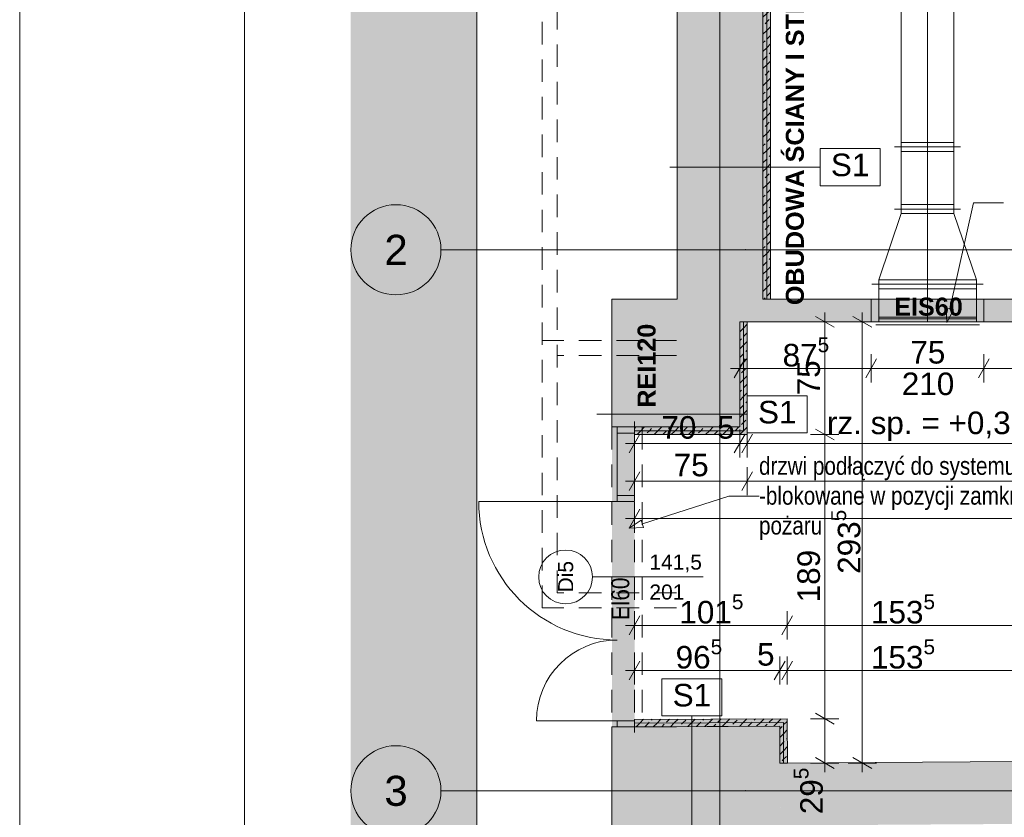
# Paper-space layout 'A-30 RZUT - PIĘTRO 0' of a CAD drawing. Header units: millimetres. Extents: x 0 to 800, y 0 to 700.
# Tile 4 of 26: x 0 to 131, y 392 to 498. Entities that reach past the tile are written whole.
import ezdxf
from ezdxf.xclip import XClip

# ---------------------------------------------------------------- set-up
doc = ezdxf.new("R2010")
doc.units = ezdxf.units.MM
doc.header["$MEASUREMENT"] = 0
doc.header["$XCLIPFRAME"] = 0
for name, pattern in [('DASHDOT', [254, 127, -63.5, 0, -63.5]), ('DASHDOTX2', [1000, 500, -250, 0, -250]), ('Przer. długie kreski', [2.5, 1.5, -1]), ('PRZERYWANA_DU_A', [550, 350, -200])]:
    doc.linetypes.add(name, pattern=pattern)
for name, color, linetype, lineweight in [('A_Arkusz_Nr_pióra__1', 7, 'Continuous', 20), ('A_strefy_Nr_pióra__2', 8, 'Continuous', 13), ('A_wymiary_Nr_pióra__1', 7, 'Continuous', 20), ('A_wymiary_Nr_pióra__2', 8, 'Continuous', 13), ('A_ściany proj_Nr_pióra__1', 7, 'Continuous', 20), ('A_ściany proj_Nr_pióra__2', 8, 'Continuous', 13), ('A_ściany_Nr_pióra__1', 7, 'Continuous', 20), ('Drzwi Archicad_Nr_pióra__1', 7, 'Continuous', 20), ('Znaczniki drzwi Archicada_Nr_pióra__3', 252, 'Continuous', 13)]:
    doc.layers.add(name, color=color, linetype=linetype, lineweight=lineweight)
for name, color, linetype, lineweight, true_color in [('A_opis ścian_Nr_pióra__19', 7, 'Continuous', 5, 0x191919), ('A_opis_Nr_pióra__10', 7, 'Continuous', 13, 0x4b4b4b), ('A_opis_Nr_pióra__255', 7, 'Continuous', 15, 0x242424), ('A_osie_Nr_pióra__16', 7, 'Continuous', 5, 0x0f0f0f), ('A_osie_Nr_pióra__76', 7, 'Continuous', 5, 0x2d2d2d), ('A_ppoż proj_Nr_pióra__8', 7, 'Continuous', 13, 0x4c4c4c), ('A_ppoż_Nr_pióra__8', 7, 'Continuous', 13, 0x4c4c4c), ('A_sanitarne_Nr_pióra__6', 7, 'Continuous', 13, 0xa9a9a9), ('A_ściany proj_Nr_pióra__10', 7, 'Continuous', 13, 0x4b4b4b), ('A_ściany_Nr_pióra__10', 7, 'Continuous', 13, 0x4b4b4b), ('Okna Archicada_Nr_pióra__19', 7, 'Continuous', 5, 0x191919)]:
    doc.layers.add(name, color=color, linetype=linetype, lineweight=lineweight, true_color=true_color)
for name, color, linetype in [('A_ppoż', 7, 'Continuous'), ('A_ppoż proj', 7, 'Continuous'), ('A_strefy', 7, 'Continuous'), ('A_ściany', 7, 'Continuous'), ('A_ściany proj', 7, 'Continuous')]:
    doc.layers.add(name, color=color, linetype=linetype)
doc.styles.add('STYL_AUTOMATYCZNY_1', font='arial.ttf')
doc.styles.add('STYL_AUTOMATYCZNY_2', font='ARIALN.TTF')
doc.styles.add('STYL_AUTOMATYCZNY_3', font='arial.ttf')
doc.styles.add('STYL_AUTOMATYCZNY_5', font='arial.ttf')
pattern_1 = [(45, (-3193.4131, -495.021), (-1.1404925, 1.1404925), []), (45, (-3192.2726, -495.021), (-1.1404925, 1.1404925), [0.80646, -0.40322])]

# ---------------------------------------------------------------- blocks, each defined once
blk = doc.blocks.new('Rysunek_1_1', base_point=(-3193.41, -495.02))
at = {"layer": 'A_ppoż', "linetype": 'Continuous', "lineweight": 0, "true_color": 0x0b0b0b}
blk.add_hatch(color=28, dxfattribs=at).paths.add_polyline_path([(78.83, 403.64), (81.83, 403.64), (81.83, 443.55), (78.83, 443.55)])
at = {"layer": 'A_ppoż proj', "linetype": 'Continuous', "lineweight": 0, "true_color": 0x121212}
h = blk.add_hatch(color=250, dxfattribs=at)
h.paths.add_polyline_path([(87.52, 542.43), (98.93, 542.43), (98.93, 460.55), (99.93, 460.55), (99.93, 521.8), (101.73, 521.8), (101.73, 542.43), (99.93, 542.43), (99.93, 555.03), (101.73, 555.03), (101.73, 561.66), (99.93, 561.66), (99.93, 572.93), (98.93, 572.93), (98.93, 555.03), (87.52, 555.03)])
h.paths.add_polyline_path([(99.93, 541.43), (100.73, 541.43), (100.73, 522.8), (99.93, 522.8)], flags=0)
h.paths.add_polyline_path([(100.73, 556.03), (99.93, 556.03), (99.93, 560.66), (100.73, 560.66)], flags=0)
for points in [[(113.33, 460.55), (113.33, 457.55), (128.33, 457.55), (128.33, 460.55)], [(96.83, 457.55), (95.83, 457.55), (95.83, 443.55), (81.83, 443.55), (81.83, 442.55), (96.83, 442.55)], [(81.83, 404.64), (81.83, 403.64), (101.15, 403.73), (101.18, 398.82), (102.18, 398.83), (102.14, 404.73)]]:
    blk.add_hatch(color=250, dxfattribs=at).paths.add_polyline_path(points)
at = {"layer": 'A_strefy', "linetype": 'Continuous', "lineweight": 0, "true_color": 0x484848}
blk.add_hatch(color=251, dxfattribs=at).paths.add_polyline_path([(44.07, 110.55), (544.97, 110.55), (544.97, 263.13), (360.84, 263.13), (360.84, 123.13), (290.84, 123.13), (290.84, 263.13), (60.84, 263.13), (60.84, 680.75), (44.07, 680.75)])
at = {"layer": 'A_ściany', "linetype": 'Continuous', "lineweight": 0, "true_color": 0x000000}
for points in [[(87.52, 460.55), (98.93, 460.55), (98.93, 542.43), (90.12, 542.43), (87.52, 542.43)], [(78.83, 460.55), (95.83, 457.55), (113.33, 457.55), (113.33, 457.95), (113.33, 460.55)], [(78.83, 460.55), (78.83, 443.55), (95.83, 443.55), (95.83, 457.55)], [(182.03, 460.55), (128.33, 460.55), (128.33, 457.95), (128.33, 457.55), (185.03, 457.55)], [(78.83, 390.44), (87.44, 390.44), (87.4, 403.64), (81.83, 403.64)], [(78.83, 390.44), (81.83, 403.64), (78.83, 403.64)], [(87.44, 390.44), (101.23, 390.52), (101.15, 403.72), (87.4, 403.64)], [(101.23, 390.52), (132.83, 390.72), (132.83, 399.03), (101.18, 398.82)]]:
    blk.add_hatch(color=18, dxfattribs=at).paths.add_polyline_path(points)
at = {"layer": 'A_ściany proj', "linetype": 'Continuous', "lineweight": 0, "true_color": 0x4b4b4b}
h = blk.add_hatch(dxfattribs=at)
h.set_pattern_fill('FP_65_0001', color=251, style=0, pattern_type=2)
h.set_pattern_definition(pattern_1)
h.paths.add_polyline_path([(98.93, 542.43), (98.93, 460.55), (99.43, 460.55), (99.43, 541.93)])
h = blk.add_hatch(dxfattribs=at)
h.set_pattern_fill('FP_65_0001', color=251, style=0, pattern_type=2)
h.set_pattern_definition(pattern_1)
h.paths.add_polyline_path([(99.43, 521.8), (99.43, 460.55), (99.93, 460.55), (99.93, 521.8)])
h = blk.add_hatch(dxfattribs=at)
h.set_pattern_fill('FP_65_0001', color=251, style=0, pattern_type=2)
h.set_pattern_definition(pattern_1)
h.paths.add_polyline_path([(95.83, 457.55), (95.83, 443.55), (96.33, 443.05), (96.33, 457.55)])
h = blk.add_hatch(dxfattribs=at)
h.set_pattern_fill('FP_65_0001', color=251, style=0, pattern_type=2)
h.set_pattern_definition(pattern_1)
h.paths.add_polyline_path([(96.83, 442.55), (96.83, 457.55), (96.33, 457.55), (96.33, 443.05)])
h = blk.add_hatch(dxfattribs=at)
h.set_pattern_fill('FP_65_0001', color=251, style=0, pattern_type=2)
h.set_pattern_definition(pattern_1)
h.paths.add_polyline_path([(95.83, 443.55), (81.83, 443.55), (81.83, 443.05), (96.33, 443.05)])
h = blk.add_hatch(dxfattribs=at)
h.set_pattern_fill('FP_65_0001', color=251, style=0, pattern_type=2)
h.set_pattern_definition(pattern_1)
h.paths.add_polyline_path([(81.83, 442.55), (96.83, 442.55), (96.33, 443.05), (81.83, 443.05)])
h = blk.add_hatch(dxfattribs=at)
h.set_pattern_fill('FP_65_0001', color=251, style=0, pattern_type=2)
h.set_pattern_definition(pattern_1)
h.paths.add_polyline_path([(102.14, 404.73), (81.83, 404.64), (81.83, 404.14), (101.64, 404.23)])
h = blk.add_hatch(dxfattribs=at)
h.set_pattern_fill('FP_65_0001', color=251, style=0, pattern_type=2)
h.set_pattern_definition(pattern_1)
h.paths.add_polyline_path([(81.83, 403.64), (101.15, 403.73), (101.64, 404.23), (81.83, 404.14)])
h = blk.add_hatch(dxfattribs=at)
h.set_pattern_fill('FP_65_0001', color=251, style=0, pattern_type=2)
h.set_pattern_definition(pattern_1)
h.paths.add_polyline_path([(101.15, 403.73), (101.18, 398.82), (101.68, 398.83), (101.64, 404.23)])
h = blk.add_hatch(dxfattribs=at)
h.set_pattern_fill('FP_65_0001', color=251, style=0, pattern_type=2)
h.set_pattern_definition(pattern_1)
h.paths.add_polyline_path([(102.18, 398.83), (102.14, 404.73), (101.64, 404.23), (101.68, 398.83)])
at = {"layer": 'A_opis ścian_Nr_pióra__19', "color": 250, "linetype": 'Continuous', "lineweight": 5, "ltscale": 2, "true_color": 0x191919}
for p, q in [((114.53, 480.61), (106.53, 480.61)), ((106.53, 480.61), (106.53, 475.66)), ((114.53, 475.66), (114.53, 480.61)), ((106.53, 478.14), (86.53, 478.14)), ((106.53, 475.66), (114.53, 475.66)), ((104.83, 447.71), (96.83, 447.71)), ((96.83, 447.71), (96.83, 442.76)), ((104.83, 442.76), (104.83, 447.71)), ((96.83, 445.24), (76.83, 445.24)), ((96.83, 442.76), (104.83, 442.76)), ((93.47, 410.05), (85.47, 410.05)), ((85.47, 410.05), (85.47, 405.1)), ((93.47, 405.1), (93.47, 410.05)), ((85.47, 405.1), (93.47, 405.1)), ((89.47, 405.1), (89.47, 385.1))]:
    blk.add_line(p, q, dxfattribs=at)
at = {"layer": 'A_opis_Nr_pióra__255', "color": 250, "linetype": 'Continuous', "lineweight": 15, "ltscale": 2, "true_color": 0x242424}
for p, q in [((123.79, 459.27), (126.94, 473.38)), ((126.94, 473.38), (130.96, 473.38)), ((123.3, 459.38), (124.28, 459.16)), ((123.39, 457.45), (123.3, 459.38)), ((123.39, 457.45), (124.28, 459.16)), ((82.88, 430.66), (94.38, 434.35)), ((94.38, 434.35), (98.4, 434.35)), ((81.1, 430.09), (82.73, 431.14)), ((81.1, 430.09), (83.03, 430.19)), ((82.73, 431.14), (83.03, 430.19))]:
    blk.add_line(p, q, dxfattribs=at)
at = {"layer": 'A_osie_Nr_pióra__16', "color": 250, "linetype": 'DASHDOTX2', "lineweight": 5, "ltscale": 2, "true_color": 0x0f0f0f}
for p, q in [((93.18, 526.77), (93.18, 198.32)), ((96.57, 467.13), (56.07, 467.13)), ((544.97, 467.13), (96.57, 467.13)), ((96.57, 467.13), (96.57, 467.13)), ((96.57, 395.13), (56.07, 395.13)), ((544.97, 395.13), (96.57, 395.13)), ((96.57, 395.13), (96.57, 395.13))]:
    blk.add_line(p, q, dxfattribs=at)
for p in [(96.57, 467.13), (96.57, 395.13)]:
    blk.add_point(p, dxfattribs=at)
at = {"layer": 'A_osie_Nr_pióra__76', "color": 250, "linetype": 'Continuous', "lineweight": 5, "ltscale": 2, "true_color": 0x2d2d2d}
for centre in [(50.07, 467.13), (50.07, 395.13)]:
    blk.add_circle(centre, 6, dxfattribs=at)
at = {"layer": 'A_sanitarne_Nr_pióra__6', "color": 253, "linetype": 'Continuous', "lineweight": 13, "ltscale": 2, "true_color": 0xa9a9a9}
for p, q in [((117.33, 510.83), (117.33, 480.83)), ((124.33, 480.83), (124.33, 510.83)), ((117.33, 481.43), (124.33, 481.43)), ((116.43, 480.83), (125.23, 480.83)), ((116.43, 480.83), (125.23, 480.83)), ((117.33, 480.83), (117.33, 472.55)), ((117.33, 480.23), (124.33, 480.23)), ((124.33, 472.55), (124.33, 480.83)), ((117.33, 473.15), (124.33, 473.15)), ((117.33, 471.95), (114.33, 463.15)), ((125.23, 472.55), (116.43, 472.55)), ((116.43, 472.55), (125.23, 472.55)), ((117.33, 472.55), (117.33, 471.95)), ((117.33, 471.95), (124.33, 471.95)), ((124.33, 471.95), (117.33, 471.95)), ((124.33, 471.95), (124.33, 472.55)), ((127.33, 463.15), (124.33, 471.95)), ((114.33, 463.15), (114.33, 462.55)), ((114.33, 463.15), (127.33, 463.15)), ((127.33, 463.15), (114.33, 463.15)), ((114.33, 463.15), (114.33, 463.15)), ((127.33, 462.55), (127.33, 463.15)), ((128.23, 462.55), (113.43, 462.55)), ((128.23, 462.55), (113.43, 462.55)), ((114.33, 462.55), (114.33, 457.55)), ((127.33, 461.95), (114.33, 461.95)), ((114.33, 461.95), (114.33, 461.95)), ((127.33, 457.55), (127.33, 462.55)), ((128.23, 457.55), (113.43, 457.55)), ((114.33, 457.55), (113.93, 457.55)), ((127.33, 458.15), (114.33, 458.15)), ((114.33, 458.15), (114.33, 458.15)), ((114.33, 457.95), (114.33, 457.95)), ((114.33, 457.95), (114.33, 457.55)), ((127.33, 457.95), (114.33, 457.95)), ((127.33, 457.55), (114.33, 457.55)), ((127.33, 457.95), (127.33, 457.55)), ((127.73, 457.55), (127.33, 457.55)), ((127.73, 457.15), (113.93, 457.15)), ((127.73, 457.15), (113.93, 457.15)), ((113.93, 457.15), (127.73, 457.15))]:
    blk.add_line(p, q, dxfattribs=at)
at = {"layer": 'A_sanitarne_Nr_pióra__6', "color": 253, "linetype": 'DASHDOT', "lineweight": 13, "ltscale": 2, "true_color": 0xa9a9a9}
for p, q in [((120.83, 480.83), (120.83, 510.83)), ((120.83, 472.55), (120.83, 480.83)), ((120.83, 472.55), (120.83, 471.95)), ((120.83, 471.95), (120.83, 463.15)), ((120.83, 463.15), (120.83, 462.55)), ((120.83, 462.55), (120.83, 457.55)), ((120.83, 457.95), (120.83, 457.55))]:
    blk.add_line(p, q, dxfattribs=at)
at = {"layer": 'A_strefy_Nr_pióra__2', "color": 8, "linetype": 'PRZERYWANA_DU_A', "lineweight": 13, "ltscale": 2, "flags": 128}
blk.add_lwpolyline([(60.84, 680.75), (60.84, 263.13), (290.84, 263.13), (290.84, 123.13), (360.84, 123.13), (360.84, 263.13), (544.97, 263.13)], dxfattribs=at)
at = {"layer": 'A_wymiary_Nr_pióra__1', "color": 7, "linetype": 'Continuous', "lineweight": 20, "ltscale": 2}
for p, q in [((108.4, 456.83), (105.9, 458.27)), ((113.4, 456.83), (110.9, 458.27)), ((96.55, 452.6), (95.11, 450.1)), ((114.05, 452.6), (112.61, 450.1)), ((129.05, 452.6), (127.61, 450.1)), ((105.9, 443.27), (108.4, 441.83)), ((82.55, 442.6), (81.11, 440.1)), ((96.55, 442.6), (95.11, 440.1)), ((97.55, 442.6), (96.11, 440.1)), ((82.55, 437.6), (81.11, 435.1)), ((97.55, 437.6), (96.11, 435.1)), ((82.55, 432.6), (81.11, 430.1)), ((82.55, 418.4), (81.11, 415.9)), ((102.86, 418.4), (101.42, 415.9)), ((82.55, 412.4), (81.11, 409.9)), ((101.87, 412.4), (100.43, 409.9)), ((102.86, 412.4), (101.42, 409.9)), ((105.9, 405.45), (108.4, 404.01)), ((105.9, 399.55), (108.4, 398.1)), ((110.9, 399.55), (113.4, 398.1))]:
    blk.add_line(p, q, dxfattribs=at)
at = {"layer": 'A_wymiary_Nr_pióra__2', "color": 8, "linetype": 'Continuous', "lineweight": 13, "ltscale": 2}
for p, q in [((107.15, 457.55), (107.15, 458.77)), ((112.15, 457.55), (112.15, 458.77)), ((109.02, 457.55), (105.27, 457.55)), ((107.15, 442.55), (107.15, 457.55)), ((114.02, 457.55), (110.27, 457.55)), ((112.15, 398.82), (112.15, 457.55)), ((95.83, 449.47), (95.83, 453.22)), ((113.33, 449.47), (113.33, 453.22)), ((128.33, 449.47), (128.33, 453.22)), ((94.61, 451.35), (95.83, 451.35)), ((95.83, 451.35), (113.33, 451.35)), ((113.33, 451.35), (128.33, 451.35)), ((128.33, 451.35), (185.03, 451.35)), ((81.83, 439.47), (81.83, 443.22)), ((95.83, 439.47), (95.83, 443.22)), ((96.83, 439.47), (96.83, 443.22)), ((109.02, 442.55), (105.27, 442.55)), ((107.15, 404.73), (107.15, 442.55)), ((80.61, 441.35), (81.83, 441.35)), ((81.83, 441.35), (95.83, 441.35)), ((95.83, 441.35), (96.83, 441.35)), ((96.83, 441.35), (185.03, 441.35)), ((81.83, 434.47), (81.83, 438.22)), ((96.83, 434.47), (96.83, 438.22)), ((80.61, 436.35), (81.83, 436.35)), ((81.83, 436.35), (96.83, 436.35)), ((96.83, 436.35), (280.63, 436.35)), ((81.83, 429.47), (81.83, 433.22)), ((80.61, 431.35), (81.83, 431.35)), ((81.83, 431.35), (280.63, 431.35)), ((81.83, 415.27), (81.83, 419.02)), ((102.14, 415.27), (102.14, 419.02)), ((80.61, 417.15), (81.83, 417.15)), ((81.83, 417.15), (102.14, 417.15)), ((102.14, 417.15), (132.83, 417.15)), ((81.83, 409.27), (81.83, 413.02)), ((101.15, 409.27), (101.15, 413.02)), ((102.14, 409.27), (102.14, 413.02)), ((80.61, 411.15), (81.83, 411.15)), ((81.83, 411.15), (101.15, 411.15)), ((101.15, 411.15), (102.14, 411.15)), ((102.14, 411.15), (132.83, 411.15)), ((109.02, 404.73), (105.27, 404.73)), ((107.15, 398.82), (107.15, 404.73)), ((109.02, 398.82), (105.27, 398.82)), ((107.15, 397.6), (107.15, 398.82)), ((114.02, 398.82), (110.27, 398.82)), ((112.15, 397.6), (112.15, 398.82))]:
    blk.add_line(p, q, dxfattribs=at)
at = {"layer": 'A_ściany proj_Nr_pióra__1', "color": 7, "linetype": 'Continuous', "lineweight": 20, "ltscale": 2, "flags": 128}
for points in [[(98.93, 542.43), (98.93, 460.55)], [(99.93, 460.55), (99.93, 521.8)], [(95.83, 457.55), (95.83, 443.55)], [(96.83, 442.55), (96.83, 457.55)], [(95.83, 443.55), (81.83, 443.55)], [(81.83, 442.55), (96.83, 442.55)], [(102.14, 404.73), (81.83, 404.64)], [(81.83, 403.64), (101.15, 403.73)], [(101.15, 403.73), (101.18, 398.82)], [(102.18, 398.83), (102.14, 404.73)]]:
    blk.add_lwpolyline(points, dxfattribs=at)
at = {"layer": 'A_ściany proj_Nr_pióra__10', "color": 251, "linetype": 'Continuous', "lineweight": 13, "ltscale": 2, "true_color": 0x4b4b4b}
for p, q in [((99.43, 522.3), (99.43, 460.55)), ((99.43, 460.55), (99.43, 522.3)), ((96.33, 443.05), (96.33, 457.55)), ((96.33, 457.55), (96.33, 443.05)), ((81.83, 443.05), (96.33, 443.05)), ((96.33, 443.05), (81.83, 443.05)), ((101.64, 404.23), (81.83, 404.14)), ((81.83, 404.14), (101.64, 404.23)), ((101.68, 398.83), (101.64, 404.23)), ((101.64, 404.23), (101.68, 398.83))]:
    blk.add_line(p, q, dxfattribs=at)
at = {"layer": 'A_ściany proj_Nr_pióra__10', "color": 251, "linetype": 'Przer. długie kreski', "lineweight": 13, "ltscale": 2, "true_color": 0x4b4b4b}
blk.add_line((82.83, 443.55), (82.83, 403.64), dxfattribs=at)
at = {"layer": 'A_ściany proj_Nr_pióra__2', "color": 8, "linetype": 'Continuous', "lineweight": 13, "ltscale": 2, "flags": 128}
for points in [[(99.43, 460.55), (98.93, 460.55)], [(99.93, 460.55), (99.43, 460.55)], [(96.33, 457.55), (95.83, 457.55)], [(96.83, 457.55), (96.33, 457.55)], [(81.83, 443.05), (81.83, 443.55)], [(81.83, 442.55), (81.83, 443.05)], [(81.83, 404.64), (81.83, 404.14)], [(81.83, 404.14), (81.83, 403.64)], [(101.68, 398.83), (101.18, 398.82)], [(102.18, 398.83), (101.68, 398.83)]]:
    blk.add_lwpolyline(points, dxfattribs=at)
at = {"layer": 'A_ściany_Nr_pióra__1', "color": 7, "linetype": 'Continuous', "lineweight": 20, "ltscale": 2}
for p, q in [((113.33, 457.95), (113.33, 460.55)), ((128.33, 457.95), (128.33, 460.55)), ((113.33, 457.95), (113.33, 457.55)), ((128.33, 457.95), (128.33, 457.55)), ((78.83, 443.55), (78.83, 444.29)), ((81.83, 443.55), (81.83, 444.29)), ((79.53, 443.55), (78.83, 443.55)), ((81.83, 443.55), (79.53, 443.55)), ((78.83, 403.64), (78.83, 402.9)), ((79.53, 403.64), (78.83, 403.64)), ((81.83, 403.64), (79.53, 403.64)), ((81.83, 403.64), (81.83, 402.9))]:
    blk.add_line(p, q, dxfattribs=at)
at = {"layer": 'A_ściany_Nr_pióra__1', "color": 7, "linetype": 'Continuous', "lineweight": 20, "ltscale": 2, "flags": 128}
for points in [[(87.52, 542.43), (87.52, 460.55)], [(98.93, 460.55), (98.93, 542.43)], [(87.52, 460.55), (78.83, 460.55)], [(78.83, 460.55), (78.83, 443.55)], [(113.33, 460.55), (98.93, 460.55)], [(182.03, 460.55), (128.33, 460.55)], [(95.83, 457.55), (113.33, 457.55)], [(95.83, 443.55), (95.83, 457.55)], [(128.33, 457.55), (185.03, 457.55)], [(81.83, 443.55), (95.83, 443.55)], [(78.83, 403.64), (78.83, 390.44)], [(87.4, 403.64), (81.83, 403.64)], [(101.15, 403.72), (87.4, 403.64)], [(101.18, 398.82), (101.15, 403.72)], [(132.83, 399.03), (101.18, 398.82)]]:
    blk.add_lwpolyline(points, dxfattribs=at)
at = {"layer": 'A_ściany_Nr_pióra__10', "color": 251, "linetype": 'Przer. długie kreski', "lineweight": 13, "ltscale": 2, "true_color": 0x4b4b4b}
for p, q in [((71.52, 421.47), (71.52, 541.13)), ((69.52, 419.47), (69.52, 539.13)), ((87.44, 455.07), (69.52, 455.07)), ((87.44, 453.07), (71.52, 453.07)), ((78.83, 443.55), (78.83, 403.64)), ((81.83, 443.55), (81.83, 403.64)), ((87.44, 421.47), (71.52, 421.47)), ((87.44, 419.47), (69.52, 419.47))]:
    blk.add_line(p, q, dxfattribs=at)
at = {"layer": 'Drzwi Archicad_Nr_pióra__1', "color": 7, "linetype": 'Continuous', "lineweight": 20, "ltscale": 2}
for p, q in [((78.83, 443.55), (78.83, 444.29)), ((78.83, 443.55), (78.83, 444.29)), ((81.83, 443.55), (81.83, 444.29)), ((81.83, 443.55), (81.83, 444.29)), ((79.53, 443.55), (78.83, 443.55)), ((79.53, 443.55), (78.83, 443.55)), ((79.53, 442.75), (79.53, 443.55)), ((79.53, 443.55), (81.83, 443.55)), ((81.83, 443.55), (79.53, 443.55)), ((81.83, 443.55), (79.53, 443.55)), ((81.83, 443.55), (81.83, 442.75)), ((81.83, 442.75), (79.53, 442.75)), ((79.53, 433.64), (79.53, 434.44)), ((79.53, 434.44), (81.83, 434.44)), ((81.83, 434.44), (81.83, 433.64)), ((79.53, 433.64), (61.09, 433.64)), ((81.83, 433.64), (79.53, 433.64)), ((79.53, 404.44), (68.77, 404.44)), ((79.53, 403.64), (78.83, 403.64)), ((79.53, 403.64), (78.83, 403.64)), ((78.83, 403.64), (78.83, 402.9)), ((78.83, 403.64), (78.83, 402.9)), ((79.53, 403.64), (79.53, 404.44)), ((79.53, 404.44), (81.83, 404.44)), ((81.83, 403.64), (79.53, 403.64)), ((81.83, 403.64), (79.53, 403.64)), ((81.83, 403.64), (79.53, 403.64)), ((81.83, 404.44), (81.83, 403.64)), ((81.83, 403.64), (81.83, 402.9)), ((81.83, 403.64), (81.83, 402.9))]:
    blk.add_line(p, q, dxfattribs=at)
at = {"layer": 'Drzwi Archicad_Nr_pióra__1', "color": 7, "linetype": 'Continuous', "lineweight": 20, "ltscale": 2, "flags": 128}
blk.add_lwpolyline([(81.83, 442.75), (81.83, 434.44), (79.53, 434.44), (79.53, 442.75)], close=True, dxfattribs=at)
at = {"layer": 'Drzwi Archicad_Nr_pióra__1', "color": 7, "linetype": 'Continuous', "lineweight": 20, "ltscale": 2}
for centre, radius, start, end in [((79.53, 433.64), 18.44, 180, 270), ((79.53, 404.44), 10.76, 90, 180)]:
    blk.add_arc(centre, radius, start, end, dxfattribs=at)
at = {"layer": 'Okna Archicada_Nr_pióra__19', "color": 250, "linetype": 'Continuous', "lineweight": 5, "ltscale": 2, "true_color": 0x191919}
for p, q in [((113.33, 457.95), (113.33, 460.55)), ((128.33, 460.55), (113.33, 460.55)), ((128.33, 457.95), (128.33, 460.55)), ((113.33, 457.95), (113.33, 457.55)), ((128.33, 457.55), (113.33, 457.55)), ((128.33, 457.95), (128.33, 457.55))]:
    blk.add_line(p, q, dxfattribs=at)
at = {"layer": 'Znaczniki drzwi Archicada_Nr_pióra__3', "color": 252, "linetype": 'Continuous', "lineweight": 13, "ltscale": 2}
blk.add_line((76.24, 423.59), (90.98, 423.59), dxfattribs=at)
for start, end in [(90, 270), (270, 90)]:
    blk.add_arc((72.66, 423.59), 3.58, start, end, dxfattribs=at)
at = {"layer": 'A_opis ścian_Nr_pióra__19', "color": 250, "linetype": 'Continuous', "lineweight": 5, "true_color": 0x191919, "char_height": 3, "attachment_point": 2, "style": 'STYL_AUTOMATYCZNY_1'}
for insert in [(110.53, 479.93), (100.83, 447.03), (89.47, 409.36)]:
    blk.add_mtext('\\A1;{\\pqc;\\fArial|b0|i0|c238|p0;\\W1.000000;S1}', dxfattribs=dict(at, insert=insert))
at = {"layer": 'A_opis_Nr_pióra__10', "color": 251, "linetype": 'Continuous', "lineweight": 13, "true_color": 0x4b4b4b, "insert": (98.4, 434.05), "char_height": 2.4, "width": 55.1337, "attachment_point": 4, "line_spacing_factor": 0.99263, "style": 'STYL_AUTOMATYCZNY_2'}
blk.add_mtext('\\A1;{\\pql;\\fArial Narrow|b0|i0|c238|p0;\\W1.000000;drzwi podłączyć do systemu SSP -blokowane w pozycji zamkniętej w czasie pożaru}', dxfattribs=at)
at = {"layer": 'A_osie_Nr_pióra__76', "color": 250, "linetype": 'Continuous', "lineweight": 5, "true_color": 0x2d2d2d, "char_height": 4, "attachment_point": 1, "style": 'STYL_AUTOMATYCZNY_1'}
for s, insert in [('\\A1;{\\pql;\\pt0;\\fArial|b0|i0|c238|p0;\\W1.000000;2}', (48.54, 469.13)), ('\\A1;{\\pql;\\pt0;\\fArial|b0|i0|c238|p0;\\W1.000000;3}', (48.54, 397.13))]:
    blk.add_mtext(s, dxfattribs=dict(at, insert=insert))
at = {"layer": 'A_ppoż proj_Nr_pióra__8', "color": 251, "linetype": 'Continuous', "lineweight": 13, "true_color": 0x4c4c4c, "char_height": 2.4, "attachment_point": 5, "rotation": 90, "style": 'STYL_AUTOMATYCZNY_3'}
for s, insert in [('\\A1;{\\pqc;\\fArial|b1|i0|c238|p0;\\W1.000000;OBUDOWA ŚCIANY\\fArial|b1|i0|c238|p0;\\W1.000000; I STĘŻENIA\\fArial|b1|i0|c238|p0;\\W1.000000; DO REI120}', (103.53, 494.32)), ('\\A1;{\\pqc;\\fArial|b1|i0|c238|p0;\\W1.000000;REI120}', (83.45, 451.7))]:
    blk.add_mtext(s, dxfattribs=dict(at, insert=insert))
at = {"layer": 'A_ppoż proj_Nr_pióra__8', "color": 251, "linetype": 'Continuous', "lineweight": 13, "true_color": 0x4c4c4c, "insert": (120.96, 459.55), "char_height": 2.4, "attachment_point": 5, "style": 'STYL_AUTOMATYCZNY_3'}
blk.add_mtext('\\A1;{\\pqc;\\fArial|b1|i0|c238|p0;\\W1.000000;EIS60}', dxfattribs=at)
at = {"layer": 'A_ppoż_Nr_pióra__8', "color": 251, "linetype": 'Continuous', "lineweight": 13, "true_color": 0x4c4c4c, "insert": (79.95, 420.68), "char_height": 2.4, "attachment_point": 5, "rotation": 90, "style": 'STYL_AUTOMATYCZNY_2'}
blk.add_mtext('\\A1;{\\pqc;\\fArial Narrow|b0|i0|c238|p0;\\W1.000000;EI60}', dxfattribs=at)
at = {"layer": 'A_wymiary_Nr_pióra__1', "color": 7, "linetype": 'Continuous', "lineweight": 20, "char_height": 3}
for s, insert, attachment_point, style in [('\\A1;{\\pql;\\fArial|b0|i0|c238|p0;\\W1.000000;87\\fArial|b0|i0|c238|p0;\\W1.000000;\\A1{\\H.66x;\\S5^  ;}}', (101.54, 450.73), 7, 'STYL_AUTOMATYCZNY_1'), ('\\A1;{\\pqc;\\fArial|b0|i0|c238|p0;\\W1.000000;rz. sp. = +0,32}', (120.83, 445.6), 2, 'STYL_AUTOMATYCZNY_5'), ('\\A1;{\\pql;\\fArial|b0|i0|c238|p0;\\W1.000000;101\\fArial|b0|i0|c238|p0;\\W1.000000;\\A1{\\H.66x;\\S5^  ;}}', (87.8, 416.53), 7, 'STYL_AUTOMATYCZNY_1'), ('\\A1;{\\pql;\\fArial|b0|i0|c238|p0;\\W1.000000;153\\fArial|b0|i0|c238|p0;\\W1.000000;\\A1{\\H.66x;\\S5^  ;}}', (113.3, 416.53), 7, 'STYL_AUTOMATYCZNY_1'), ('\\A1;{\\pql;\\fArial|b0|i0|c238|p0;\\W1.000000;96\\fArial|b0|i0|c238|p0;\\W1.000000;\\A1{\\H.66x;\\S5^  ;}}', (87.3, 410.53), 7, 'STYL_AUTOMATYCZNY_1'), ('\\A1;{\\pql;\\fArial|b0|i0|c238|p0;\\W1.000000;153\\fArial|b0|i0|c238|p0;\\W1.000000;\\A1{\\H.66x;\\S5^  ;}}', (113.3, 410.53), 7, 'STYL_AUTOMATYCZNY_1')]:
    blk.add_mtext(s, dxfattribs=dict(at, insert=insert, attachment_point=attachment_point, style=style))
at = {"layer": 'A_wymiary_Nr_pióra__1', "color": 7, "linetype": 'Continuous', "lineweight": 20, "char_height": 3, "attachment_point": 7, "style": 'STYL_AUTOMATYCZNY_5'}
for s, insert, width in [('\\A1;{\\pql;\\fArial|b0|i0|c238|p0;\\W1.000000;75}', (118.54, 451.95), 4.5763), ('\\A1;{\\pql;\\fArial|b0|i0|c238|p0;\\W1.000000;210}', (117.4, 447.75), 6.8645), ('\\A1;{\\pql;\\fArial|b0|i0|c238|p0;\\W1.000000;70}', (85.4, 441.95), 4.5763), ('\\A1;{\\pql;\\fArial|b0|i0|c238|p0;\\W1.000000;5}', (92.82, 441.95), 2.2882), ('\\A1;{\\pql;\\fArial|b0|i0|c238|p0;\\W1.000000;75}', (87.04, 436.95), 4.5763), ('\\A1;{\\pql;\\fArial|b0|i0|c238|p0;\\W1.000000;5}', (98.14, 411.75), 2.2882)]:
    blk.add_mtext(s, dxfattribs=dict(at, insert=insert, width=width))
at = {"layer": 'A_wymiary_Nr_pióra__1', "color": 7, "linetype": 'Continuous', "lineweight": 20, "char_height": 3, "attachment_point": 7, "rotation": 90, "style": 'STYL_AUTOMATYCZNY_5'}
for s, insert, width in [('\\A1;{\\pql;\\fArial|b0|i0|c238|p0;\\W1.000000;75}', (106.55, 447.76), 4.5763), ('\\A1;{\\pql;\\fArial|b0|i0|c238|p0;\\W1.000000;189}', (106.55, 420.21), 6.8645)]:
    blk.add_mtext(s, dxfattribs=dict(at, insert=insert, width=width))
at = {"layer": 'A_wymiary_Nr_pióra__1', "color": 7, "linetype": 'Continuous', "lineweight": 20, "char_height": 3, "attachment_point": 7, "rotation": 90, "style": 'STYL_AUTOMATYCZNY_1'}
for s, insert in [('\\A1;{\\pql;\\fArial|b0|i0|c238|p0;\\W1.000000;293\\fArial|b0|i0|c238|p0;\\W1.000000;\\A1{\\H.66x;\\S5^  ;}}', (112.76, 424)), ('\\A1;{\\pql;\\fArial|b0|i0|c238|p0;\\W1.000000;29\\fArial|b0|i0|c238|p0;\\W1.000000;\\A1{\\H.66x;\\S5^  ;}}', (107.76, 392.01))]:
    blk.add_mtext(s, dxfattribs=dict(at, insert=insert))
at = {"layer": 'Znaczniki drzwi Archicada_Nr_pióra__3', "color": 252, "linetype": 'Continuous', "lineweight": 13, "char_height": 2, "attachment_point": 7, "style": 'STYL_AUTOMATYCZNY_1'}
for s, insert in [('\\A1;{\\pql;\\pt2;\\fArial|b0|i0|c238|p0;\\W1.000000;141,5}', (83.81, 424.2)), ('\\A1;{\\pql;\\pt2;\\fArial|b0|i0|c238|p0;\\W1.000000;201}', (83.81, 420.56))]:
    blk.add_mtext(s, dxfattribs=dict(at, insert=insert))
at = {"layer": 'Znaczniki drzwi Archicada_Nr_pióra__3', "color": 252, "linetype": 'Continuous', "lineweight": 13, "insert": (73.69, 421.53), "char_height": 2, "attachment_point": 7, "rotation": 90, "style": 'STYL_AUTOMATYCZNY_1'}
blk.add_mtext('\\A1;{\\pql;\\pt2;\\fArial|b0|i0|c238|p0;\\W1.000000;Di5}', dxfattribs=at)

psp = doc.layouts.new('A-30 RZUT - PIĘTRO 0')

# ---------------------------------------------------------------- linework, layer by layer
at = {"layer": 'A_Arkusz_Nr_pióra__1', "color": 7, "linetype": 'Continuous', "lineweight": 20}
psp.add_line((29.9, 695.1), (29.9, 4.9), dxfattribs=at)
at = {"layer": 'A_Arkusz_Nr_pióra__1', "color": 7, "linetype": 'Continuous', "lineweight": 20, "flags": 128}
psp.add_lwpolyline([(0, 700), (800, 700), (800, 0), (0, 0)], close=True, dxfattribs=at)

# ---------------------------------------------------------------- block references
at = {"color": 37, "linetype": 'Continuous', "lineweight": 5, "true_color": 0x656532}
ref = psp.add_blockref('Rysunek_1_1', (-3193.41, -495.02), dxfattribs=at)
XClip(ref).set_block_clipping_path([(44.069637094, 110.5468323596), (544.9695795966, 680.7487186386)])

doc.saveas('drawing.dxf')
